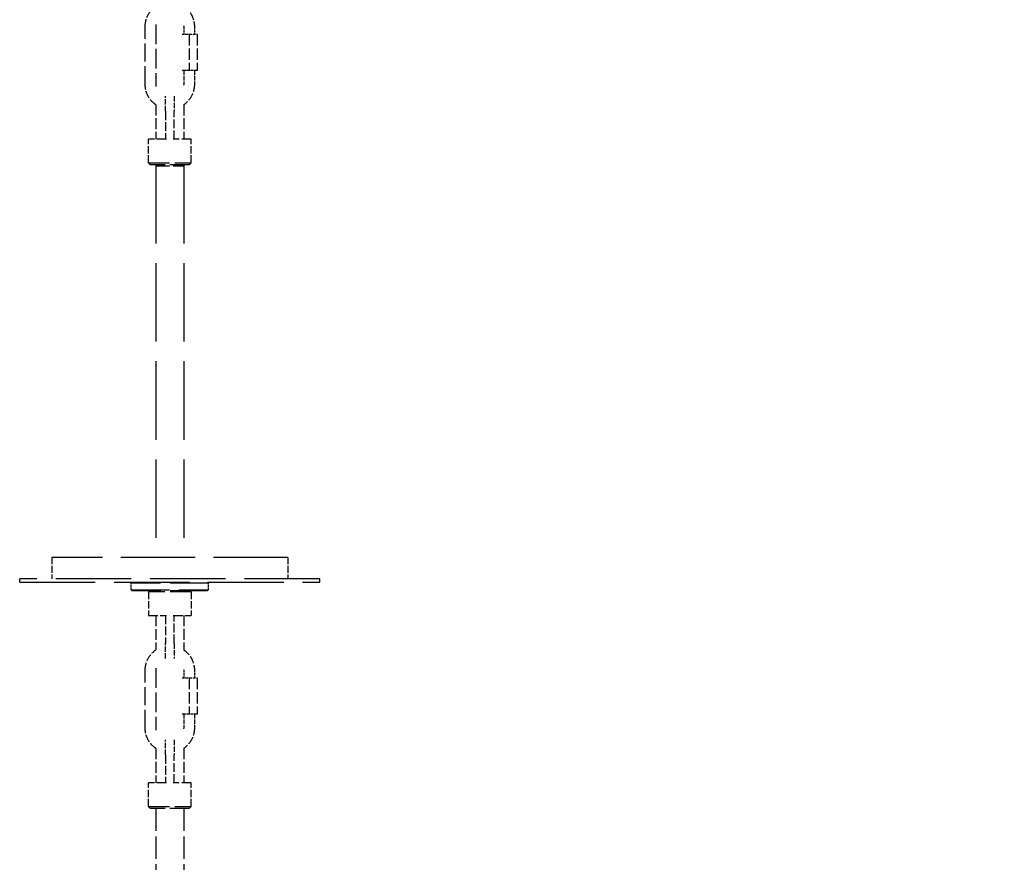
# Model space of a CAD drawing. Header units: millimetres. Extents: x 242 to 3406, y 441 to 2246.
# Tile 8 of 35: x 750 to 1209, y 1129 to 1522. Entities that reach past the tile are written whole.
import ezdxf

# ---------------------------------------------------------------- set-up
doc = ezdxf.new("R2010")
doc.units = ezdxf.units.MM
doc.header["$LTSCALE"] = 12
doc.linetypes.add('DASHED', pattern=[0.2068, 0.1655, -0.0413])
doc.layers.add('Widoczne (ISO)', color=7, linetype='Continuous', lineweight=50)
doc.layers.add('Wymiar (ISO)', color=7, linetype='Continuous', lineweight=18)
doc.styles.add('Tekst notatki (ISO)', font='tahoma.ttf')
doc.dimstyles.new('Domyślne (ISO)', dxfattribs={"dimscale": 12, "dimtxt": 3, "dimasz": 3, "dimexe": 3.175, "dimexo": 0, "dimgap": 0.762, "dimtad": 1, "dimdec": 1, "dimlfac": 0.03937, "dimrnd": 1e-08, "dimzin": 0, "dimdsep": 46, "dimtxsty": 'Tekst notatki (ISO)', "dimblk": 'Filled-1', "dimcen": 0.09, "dimdle": 10, "dimse1": 1, "dimse2": 1, "dimclrd": 256, "dimclre": 256, "dimclrt": 256, "dimadec": 0, "dimazin": 0, "dimtfac": 0.666667, "dimtmove": 0, "dimatfit": 3, "dimfxl": 1, "dimtolj": 1, "dimlwd": 15, "dimlwe": 15, "dimarcsym": 0})

# ---------------------------------------------------------------- blocks, each defined once
blk = doc.blocks.new('Filled-1')
at = {"color": 0}
for p, q in [((0, 0), (-1, 0.25)), ((-1, 0.25), (-1, -0.25)), ((-1, 0), (0, 0)), ((-1, -0.25), (0, 0))]:
    blk.add_line(p, q, dxfattribs=at)
at = {"color": 0, "flags": 128}
blk.add_lwpolyline([(-1, -0.25), (0, 0), (-1, 0.25), (-1, -0.25)], dxfattribs=at)
at = {"color": 0}
blk.add_solid([(-1, -0.25), (0, 0), (-1, 0.25), (-1, -0.25)], dxfattribs=at)
blk = doc.blocks.new('*D10')
at = {"layer": 'Defpoints', "color": 0, "transparency": 16777216}
for p in [(874.85, 1271.45), (1601.49, 1271.45), (1337.49, 734.66)]:
    blk.add_point(p, dxfattribs=at)
at = {"layer": 'Wymiar (ISO)', "lineweight": 15, "transparency": 16777216}
for p, q in [((1601.49, 1271.45), (1601.49, 1499.38)), ((1601.49, 770.66), (1601.49, 1235.45))]:
    blk.add_line(p, q, dxfattribs=at)
at = {"layer": 'Wymiar (ISO)', "lineweight": 15, "transparency": 16777216, "xscale": 36, "yscale": 36, "zscale": 36}
for p, rotation in [((1601.49, 1271.45), 90), ((1601.49, 734.66), 270)]:
    blk.add_blockref('Filled-1', p, dxfattribs=dict(at, rotation=rotation))
at = {"layer": 'Wymiar (ISO)', "lineweight": 18, "transparency": 16777216, "insert": (1494.1, 1316.59), "char_height": 36, "attachment_point": 1, "rotation": 90, "style": 'Tekst notatki (ISO)'}
blk.add_mtext('\\A1;21.1\\P537 mm', dxfattribs=at)
blk = doc.blocks.new('*D11')
at = {"layer": 'Defpoints', "color": 0, "transparency": 16777216}
for p in [(874.85, 1571.45), (1601.49, 1571.45), (1337.49, 734.66)]:
    blk.add_point(p, dxfattribs=at)
at = {"layer": 'Wymiar (ISO)', "lineweight": 15, "transparency": 16777216}
for p, q in [((1601.49, 1571.45), (1601.49, 1800.59)), ((1601.49, 770.66), (1601.49, 1535.45))]:
    blk.add_line(p, q, dxfattribs=at)
at = {"layer": 'Wymiar (ISO)', "lineweight": 15, "transparency": 16777216, "xscale": 36, "yscale": 36, "zscale": 36}
for p, rotation in [((1601.49, 1571.45), 90), ((1601.49, 734.66), 270)]:
    blk.add_blockref('Filled-1', p, dxfattribs=dict(at, rotation=rotation))
at = {"layer": 'Wymiar (ISO)', "lineweight": 18, "transparency": 16777216, "insert": (1493.96, 1616.59), "char_height": 36, "attachment_point": 1, "rotation": 90, "style": 'Tekst notatki (ISO)'}
blk.add_mtext('\\A1;32.9\\P837 mm', dxfattribs=at)
blk = doc.blocks.new('*D12')
at = {"layer": 'Defpoints', "color": 0, "transparency": 16777216}
for p in [(874.85, 2020.95), (1601.49, 2020.95), (1337.49, 734.66)]:
    blk.add_point(p, dxfattribs=at)
at = {"layer": 'Wymiar (ISO)', "lineweight": 15, "transparency": 16777216}
blk.add_line((1601.49, 770.66), (1601.49, 1984.95), dxfattribs=at)
at = {"layer": 'Wymiar (ISO)', "lineweight": 15, "transparency": 16777216, "xscale": 36, "yscale": 36, "zscale": 36}
for p, rotation in [((1601.49, 2020.95), 90), ((1601.49, 734.66), 270)]:
    blk.add_blockref('Filled-1', p, dxfattribs=dict(at, rotation=rotation))
at = {"layer": 'Wymiar (ISO)', "lineweight": 18, "transparency": 16777216, "insert": (1493.98, 1919.53), "char_height": 36, "attachment_point": 1, "rotation": 90, "style": 'Tekst notatki (ISO)'}
blk.add_mtext('\\A1;50.6\\P1286 mm', dxfattribs=at)

msp = doc.modelspace()

# ---------------------------------------------------------------- linework, layer by layer
at = {"layer": 'Widoczne (ISO)', "linetype": 'DASHED', "lineweight": 25, "ltscale": 4.283395}
for p, q in [((808.37, 1491.95), (808.37, 1518.95)), ((808.37, 1191.95), (808.37, 1218.95))]:
    msp.add_line(p, q, dxfattribs=at)
at = {"layer": 'Widoczne (ISO)', "linetype": 'DASHED', "lineweight": 25, "ltscale": 4.573176}
for p, q in [((813.35, 1519.86), (813.35, 1491.03)), ((813.35, 1219.86), (813.35, 1191.03))]:
    msp.add_line(p, q, dxfattribs=at)
at = {"layer": 'Widoczne (ISO)', "linetype": 'DASHED', "lineweight": 25, "ltscale": 0.598293}
for p, q in [((825.56, 1515.45), (828.82, 1515.45)), ((828.82, 1498.45), (825.56, 1498.45)), ((825.56, 1215.45), (828.82, 1215.45)), ((828.82, 1198.45), (825.56, 1198.45))]:
    msp.add_line(p, q, dxfattribs=at)
at = {"layer": 'Widoczne (ISO)', "linetype": 'DASHED', "lineweight": 25, "ltscale": 0.555168}
for p, q in [((826.32, 1518.95), (826.32, 1515.45)), ((831.32, 1518.95), (831.32, 1515.45)), ((826.32, 1218.95), (826.32, 1215.45)), ((831.32, 1218.95), (831.32, 1215.45))]:
    msp.add_line(p, q, dxfattribs=at)
at = {"layer": 'Widoczne (ISO)', "linetype": 'DASHED', "lineweight": 25, "ltscale": 2.696915}
for p, q in [((828.82, 1515.45), (828.82, 1498.45)), ((832.57, 1515.45), (832.57, 1498.45)), ((828.82, 1215.45), (828.82, 1198.45)), ((832.57, 1215.45), (832.57, 1198.45))]:
    msp.add_line(p, q, dxfattribs=at)
at = {"layer": 'Widoczne (ISO)', "linetype": 'DASHED', "lineweight": 25, "ltscale": 0.686866}
for p, q in [((828.82, 1515.45), (832.57, 1515.45)), ((832.57, 1498.45), (828.82, 1498.45)), ((828.82, 1215.45), (832.57, 1215.45)), ((832.57, 1198.45), (828.82, 1198.45))]:
    msp.add_line(p, q, dxfattribs=at)
at = {"layer": 'Widoczne (ISO)', "linetype": 'DASHED', "lineweight": 25, "ltscale": 1.031112}
for p, q in [((826.32, 1498.45), (826.32, 1491.95)), ((831.32, 1498.45), (831.32, 1491.95)), ((826.32, 1198.45), (826.32, 1191.95)), ((831.32, 1198.45), (831.32, 1191.95))]:
    msp.add_line(p, q, dxfattribs=at)
at = {"layer": 'Widoczne (ISO)', "linetype": 'DASHED', "lineweight": 25, "ltscale": 1.266291}
for p, q in [((817.85, 1479.45), (817.85, 1486.5)), ((821.85, 1486.5), (821.85, 1479.45)), ((817.85, 1224.39), (817.85, 1231.45)), ((821.85, 1231.45), (821.85, 1224.39)), ((817.85, 1179.45), (817.85, 1186.5)), ((821.85, 1186.5), (821.85, 1179.45))]:
    msp.add_line(p, q, dxfattribs=at)
at = {"layer": 'Widoczne (ISO)', "linetype": 'DASHED', "lineweight": 25, "ltscale": 2.547347}
for p, q in [((813.35, 1482.5), (813.35, 1466.45)), ((813.35, 1244.45), (813.35, 1228.39)), ((813.35, 1182.5), (813.35, 1166.45))]:
    msp.add_line(p, q, dxfattribs=at)
at = {"layer": 'Widoczne (ISO)', "linetype": 'DASHED', "lineweight": 25, "ltscale": 2.062324}
for p, q in [((817.85, 1479.45), (817.85, 1466.45)), ((821.85, 1466.45), (821.85, 1479.45)), ((817.85, 1244.45), (817.85, 1231.45)), ((821.85, 1231.45), (821.85, 1244.45)), ((817.85, 1179.45), (817.85, 1166.45)), ((821.85, 1166.45), (821.85, 1179.45))]:
    msp.add_line(p, q, dxfattribs=at)
at = {"layer": 'Widoczne (ISO)', "linetype": 'DASHED', "lineweight": 25, "ltscale": 2.541866}
for p, q in [((826.35, 1482.47), (826.35, 1466.45)), ((826.35, 1244.45), (826.35, 1228.42)), ((826.35, 1182.47), (826.35, 1166.45))]:
    msp.add_line(p, q, dxfattribs=at)
at = {"layer": 'Widoczne (ISO)', "linetype": 'DASHED', "lineweight": 25, "ltscale": 2.240387}
for p, q in [((818.27, 1466.45), (809.85, 1466.45)), ((829.85, 1466.45), (821.43, 1466.45)), ((809.85, 1244.45), (818.27, 1244.45)), ((821.43, 1244.45), (829.85, 1244.45)), ((818.27, 1166.45), (809.85, 1166.45)), ((829.85, 1166.45), (821.43, 1166.45))]:
    msp.add_line(p, q, dxfattribs=at)
at = {"layer": 'Widoczne (ISO)', "linetype": 'DASHED', "lineweight": 25, "ltscale": 1.745028}
for p, q in [((809.85, 1455.45), (809.85, 1466.45)), ((829.85, 1455.45), (829.85, 1466.45)), ((809.85, 1255.45), (809.85, 1244.45)), ((829.85, 1255.45), (829.85, 1244.45)), ((809.85, 1155.45), (809.85, 1166.45)), ((829.85, 1155.45), (829.85, 1166.45))]:
    msp.add_line(p, q, dxfattribs=at)
at = {"layer": 'Widoczne (ISO)', "linetype": 'DASHED', "lineweight": 25, "ltscale": 4.983973}
for p, q in [((809.85, 1455.45), (829.85, 1455.45)), ((829.85, 1255.45), (809.85, 1255.45)), ((809.85, 1155.45), (829.85, 1155.45))]:
    msp.add_line(p, q, dxfattribs=at)
at = {"layer": 'Widoczne (ISO)', "linetype": 'DASHED', "lineweight": 25, "ltscale": 0.224262}
for p, q in [((810.85, 1454.45), (809.85, 1455.45)), ((828.85, 1454.45), (829.85, 1455.45)), ((810.85, 1154.45), (809.85, 1155.45)), ((828.85, 1154.45), (829.85, 1155.45))]:
    msp.add_line(p, q, dxfattribs=at)
at = {"layer": 'Widoczne (ISO)', "linetype": 'DASHED', "lineweight": 25, "ltscale": 4.485566}
for p, q in [((828.85, 1454.45), (810.85, 1454.45)), ((828.85, 1154.45), (810.85, 1154.45))]:
    msp.add_line(p, q, dxfattribs=at)
at = {"layer": 'Widoczne (ISO)', "linetype": 'DASHED', "lineweight": 25, "ltscale": 0.079224}
for p, q in [((813.35, 1454.45), (813.35, 1453.95)), ((826.35, 1454.45), (826.35, 1453.95))]:
    msp.add_line(p, q, dxfattribs=at)
at = {"layer": 'Widoczne (ISO)', "linetype": 'DASHED', "lineweight": 25, "ltscale": 18.435686}
for p, q in [((813.35, 1454.45), (813.35, 1271.45)), ((826.35, 1454.45), (826.35, 1271.45))]:
    msp.add_line(p, q, dxfattribs=at)
at = {"layer": 'Widoczne (ISO)', "linetype": 'DASHED', "lineweight": 25, "ltscale": 3.239547}
msp.add_line((813.35, 1453.95), (826.35, 1453.95), dxfattribs=at)
at = {"layer": 'Widoczne (ISO)', "linetype": 'DASHED', "lineweight": 25, "ltscale": 17.406874}
msp.add_line((874.85, 1271.45), (764.85, 1271.45), dxfattribs=at)
at = {"layer": 'Widoczne (ISO)', "linetype": 'DASHED', "lineweight": 25, "ltscale": 1.58638}
for p, q in [((764.85, 1271.45), (764.85, 1261.45)), ((874.85, 1271.45), (874.85, 1261.45))]:
    msp.add_line(p, q, dxfattribs=at)
at = {"layer": 'Widoczne (ISO)', "linetype": 'DASHED', "lineweight": 25, "ltscale": 17.723362}
for p, q in [((889.85, 1261.45), (749.85, 1261.45)), ((749.85, 1259.95), (889.85, 1259.95))]:
    msp.add_line(p, q, dxfattribs=at)
at = {"layer": 'Widoczne (ISO)', "linetype": 'DASHED', "lineweight": 25, "ltscale": 0.237872}
for p, q in [((749.85, 1259.95), (749.85, 1261.45)), ((889.85, 1259.95), (889.85, 1261.45))]:
    msp.add_line(p, q, dxfattribs=at)
at = {"layer": 'Widoczne (ISO)', "linetype": 'DASHED', "lineweight": 25, "ltscale": 0.112081}
for p, q in [((802.35, 1259.95), (801.85, 1259.45)), ((837.35, 1259.95), (837.85, 1259.45)), ((802.35, 1255.95), (801.85, 1256.45)), ((810.35, 1255.95), (809.85, 1255.45)), ((829.35, 1255.95), (829.85, 1255.45)), ((837.35, 1255.95), (837.85, 1256.45))]:
    msp.add_line(p, q, dxfattribs=at)
at = {"layer": 'Widoczne (ISO)', "linetype": 'DASHED', "lineweight": 25, "ltscale": 8.971231}
for p, q in [((837.85, 1259.45), (801.85, 1259.45)), ((801.85, 1256.45), (837.85, 1256.45))]:
    msp.add_line(p, q, dxfattribs=at)
at = {"layer": 'Widoczne (ISO)', "linetype": 'DASHED', "lineweight": 25, "ltscale": 0.475844}
for p, q in [((801.85, 1256.45), (801.85, 1259.45)), ((837.85, 1256.45), (837.85, 1259.45))]:
    msp.add_line(p, q, dxfattribs=at)
at = {"layer": 'Widoczne (ISO)', "linetype": 'DASHED', "lineweight": 25, "ltscale": 8.722028}
msp.add_line((837.35, 1255.95), (802.35, 1255.95), dxfattribs=at)
at = {"layer": 'Widoczne (ISO)', "linetype": 'DASHED', "lineweight": 25, "ltscale": 5.235283}
for p, q in [((813.35, 1154.45), (813.35, 1121.45)), ((826.35, 1154.45), (826.35, 1121.45))]:
    msp.add_line(p, q, dxfattribs=at)
at = {"layer": 'Widoczne (ISO)', "linetype": 'DASHED', "lineweight": 25, "ltscale": 1.766895}
for points in [[(808.37, 1518.95), (808.37, 1520.17), (808.57, 1521.4), (809.34, 1523.73), (809.91, 1524.83), (811.38, 1526.8), (812.27, 1527.67), (813.29, 1528.39), (813.32, 1528.41), (813.35, 1528.42)], [(808.37, 1218.95), (808.37, 1220.17), (808.57, 1221.4), (809.34, 1223.73), (809.91, 1224.83), (811.38, 1226.8), (812.27, 1227.67), (813.29, 1228.39), (813.32, 1228.41), (813.35, 1228.42)]]:
    msp.add_open_spline(points, degree=3, knots=[4.712389, 4.712389, 4.712389, 4.712389, 5.0327257, 5.0327257, 5.3529963, 5.3529963, 5.6730936, 5.6730936, 5.6813031, 5.6813031, 5.6813031, 5.6813031], dxfattribs=at)
at = {"layer": 'Widoczne (ISO)', "linetype": 'DASHED', "lineweight": 25, "ltscale": 1.768988}
for points in [[(826.34, 1528.43), (826.55, 1528.28), (826.76, 1528.13), (827.92, 1527.21), (828.76, 1526.29), (830.11, 1524.24), (830.61, 1523.11), (831.19, 1520.95), (831.32, 1519.95), (831.32, 1518.95)], [(826.34, 1228.43), (826.55, 1228.28), (826.76, 1228.13), (827.92, 1227.21), (828.76, 1226.29), (830.11, 1224.24), (830.61, 1223.11), (831.19, 1220.95), (831.32, 1219.95), (831.32, 1218.95)]]:
    msp.add_open_spline(points, degree=3, knots=[6.8839236, 6.8839236, 6.8839236, 6.8839236, 6.9520999, 6.9520999, 7.272023, 7.272023, 7.5921574, 7.5921574, 7.8539816, 7.8539816, 7.8539816, 7.8539816], dxfattribs=at)
at = {"layer": 'Widoczne (ISO)', "linetype": 'DASHED', "lineweight": 25, "ltscale": 0.055353}
for points in [[(826.31, 1519.3), (826.32, 1519.18), (826.32, 1519.06), (826.32, 1518.95)], [(826.32, 1491.95), (826.32, 1491.83), (826.32, 1491.71), (826.31, 1491.6)], [(826.31, 1219.3), (826.32, 1219.18), (826.32, 1219.06), (826.32, 1218.95)], [(826.32, 1191.95), (826.32, 1191.83), (826.32, 1191.71), (826.31, 1191.6)]]:
    msp.add_open_spline(points, degree=3, dxfattribs=at)
at = {"layer": 'Widoczne (ISO)', "linetype": 'DASHED', "lineweight": 25, "ltscale": 1.766901}
for points in [[(813.35, 1482.47), (813.13, 1482.62), (812.93, 1482.77), (811.77, 1483.69), (810.93, 1484.6), (809.59, 1486.65), (809.08, 1487.79), (808.5, 1489.94), (808.37, 1490.94), (808.37, 1491.95)], [(813.35, 1182.47), (813.13, 1182.62), (812.93, 1182.77), (811.77, 1183.69), (810.93, 1184.6), (809.59, 1186.65), (809.08, 1187.79), (808.5, 1189.94), (808.37, 1190.94), (808.37, 1191.95)]]:
    msp.add_open_spline(points, degree=3, knots=[3.7434749, 3.7434749, 3.7434749, 3.7434749, 3.8105072, 3.8105072, 4.1304303, 4.1304303, 4.4505647, 4.4505647, 4.712389, 4.712389, 4.712389, 4.712389], dxfattribs=at)
at = {"layer": 'Widoczne (ISO)', "linetype": 'DASHED', "lineweight": 25, "ltscale": 1.768982}
for points in [[(831.32, 1491.95), (831.32, 1490.72), (831.12, 1489.49), (830.35, 1487.16), (829.78, 1486.06), (828.32, 1484.09), (827.43, 1483.23), (826.39, 1482.5), (826.36, 1482.48), (826.34, 1482.46)], [(831.32, 1191.95), (831.32, 1190.72), (831.12, 1189.49), (830.35, 1187.16), (829.78, 1186.06), (828.32, 1184.09), (827.43, 1183.23), (826.39, 1182.5), (826.36, 1182.48), (826.34, 1182.46)]]:
    msp.add_open_spline(points, degree=3, knots=[1.5707963, 1.5707963, 1.5707963, 1.5707963, 1.8911331, 1.8911331, 2.2114036, 2.2114036, 2.531501, 2.531501, 2.5408544, 2.5408544, 2.5408544, 2.5408544], dxfattribs=at)

# ---------------------------------------------------------------- dimensions: what is measured, and where the dimension line sits
at = {"layer": 'Wymiar (ISO)', "lineweight": 18}
for base, p2, text, override, picture, middle in [((1601.49, 2020.95), (874.85, 2020.95), '<>\\P1286 mm', {"dimgap": 0.762, "dimdec": 1, "dimlfac": 0.03937, "dimpost": '\\X', "dimse1": 1, "dimse2": 1, "dimtol": 0, "dimlim": 0, "dimtp": 0, "dimtm": 0, "dimtdec": 2, "dimtofl": 0, "dimatfit": 1, "dimtvp": -0.25}, '*D12', (1601.49, 2018.64)), ((1601.49, 1571.45), (874.85, 1571.45), '<>\\P837 mm', {"dimgap": 0.762, "dimdec": 1, "dimlfac": 0.03937, "dimpost": '\\X', "dimse1": 1, "dimse2": 1, "dimtol": 0, "dimlim": 0, "dimtp": 0, "dimtm": 0, "dimtdec": 2, "dimtofl": 0, "dimatfit": 2, "dimtvp": -0.25}, '*D11', (1601.49, 1704.02)), ((1601.49, 1271.45), (874.85, 1271.45), '<>\\P537 mm', {"dimgap": 0.762, "dimdec": 1, "dimlfac": 0.03937, "dimpost": '\\X', "dimse1": 1, "dimse2": 1, "dimtol": 0, "dimlim": 0, "dimtp": 0, "dimtm": 0, "dimtdec": 2, "dimtofl": 0, "dimatfit": 2, "dimtvp": -0.25}, '*D10', (1601.49, 1403.41))]:
    dim = msp.add_linear_dim(base=base, p1=(1337.49, 734.66), p2=p2, angle=270, text=text, dimstyle='Domyślne (ISO)', override=override, dxfattribs=at)
    dim.commit()
    dim.dimension.update_dxf_attribs({"geometry": picture, "text_midpoint": middle, "dimtype": 160})

doc.saveas('drawing.dxf')
